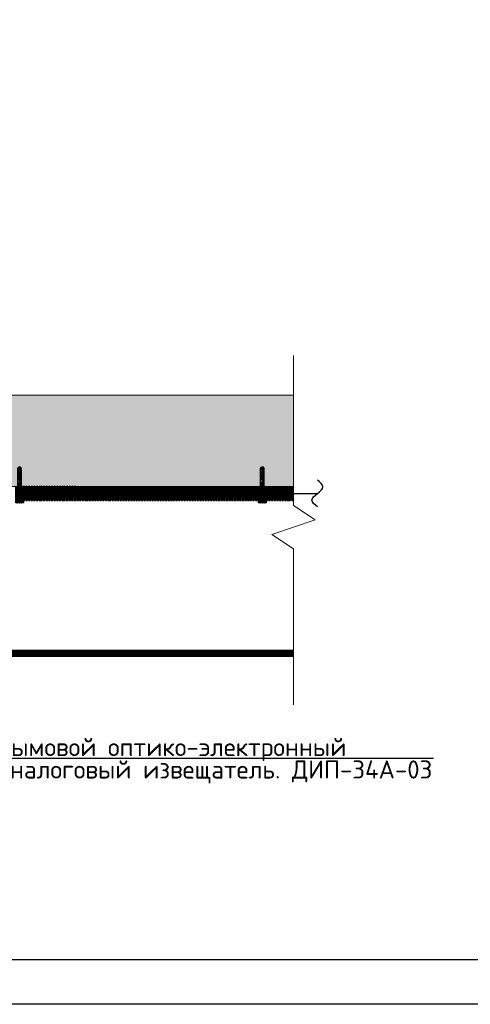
# Model space of a CAD drawing. Header units: millimetres. Extents: x -228268 to 1513407, y -439898 to -137408.
# Tile 24 of 128: x -114571 to -109508, y -247347 to -236290. Entities that reach past the tile are written whole.
import ezdxf
from ezdxf.enums import TextEntityAlignment as Align

# ---------------------------------------------------------------- set-up
doc = ezdxf.new("R2010")
doc.units = ezdxf.units.MM
doc.layers.add('PDF _0', color=7, linetype='Continuous')
doc.layers.add('Линия 0.3', color=7, linetype='Continuous', lineweight=30)
doc.layers.add('Эле-во', color=1, linetype='Continuous', lineweight=30)
doc.styles.add('Arial', font='arial.ttf', dxfattribs={"width": 0.9})
doc.styles.add('GOST', font='isocpeur.ttf')
doc.linetypes.add('Кабель в трубе', pattern='A,8,[133,ltypeshp.shx,S=1,R=0,X=10,Y=1.3],-3,[130,ltypeshp.shx,S=1.5,R=-45,X=-1.5,Y=0],8', length=19)

# ---------------------------------------------------------------- blocks, each defined once
blk = doc.blocks.new('vcBlockPos')
at = {"color": 0, "linetype": 'ByBlock', "lineweight": -2, "style": 'Arial'}
blk.add_attdef('ПОЗИЦИЯ', text='', height=250, dxfattribs=at).set_placement((0, 0), align=Align.BOTTOM_CENTER)
at = {"color": 0, "linetype": 'ByBlock', "lineweight": -2, "style": 'Arial', "flags": 1}
blk.add_attdef('КОЛИЧЕСТВО', text='', height=250, dxfattribs=at).set_placement((0, 0), align=Align.RIGHT)
at = {"color": 0, "linetype": 'ByBlock', "lineweight": -2, "style": 'Arial'}
blk.add_attdef('НТЕКСТ', text='', height=250, dxfattribs=at).set_placement((0, 0), align=Align.TOP_CENTER)
blk = doc.blocks.new('A$Cbf3d3d01')
at = {"ltscale": 10000}
h = blk.add_hatch(dxfattribs=at)
h.set_pattern_fill('ANSI38', color=256, scale=10)
h.set_pattern_definition([(45, (-580.652, -8183.02), (-22.45064, 22.45064), []), (135, (-580.652, -8183.02), (-67.35192, 22.45064), [79.375, -47.625])])
h.paths.add_polyline_path([(600, -3739), (200, -3739), (200, -5268, -0.37497), (0, -5468, -0.37497), (-200, -5268), (-200, -3739), (-600, -3739), (-600, -5651), (600, -5651)])
h.paths.add_polyline_path([(600, -3101), (0, -3101), (0, -3739), (600, -3739)])
h.paths.add_polyline_path([(0, -3101), (-600, -3101), (-600, -3739), (-200, -3739), (0, -3739)])
h.paths.add_polyline_path([(300, -316), (0, -316), (0, -451), (234, -451), (234, -701, -0.1157009), (0, -759), (0, -985), (234, -985), (234, -1235, -0.1157009), (0, -1292), (0, -1519), (234, -1519), (234, -1769, -0.1157009), (0, -1826), (0, -2052), (234, -2052), (234, -2472), (150, -2487), (150, -2807), (0, -2807), (0, -3101), (300, -3101)])
h.paths.add_polyline_path([(0, -2807), (-150, -2807), (-150, -2487), (-234, -2472), (-234, -2052), (0, -2052), (0, -1826, -0.1157009), (-234, -1769), (-234, -1519), (0, -1519), (0, -1292, -0.1157009), (-234, -1235), (-234, -985), (0, -985), (0, -759, -0.1157009), (-234, -701), (-234, -451), (0, -451), (0, -316), (-300, -316), (-300, -3101), (0, -3101)])
h.paths.add_polyline_path([(0, -101), (-150, -101), (-300, -316), (0, -316)])
h.paths.add_polyline_path([(150, -101), (0, -101), (0, -316), (300, -316)])
for points in [[(0, 0), (0, -5468)], [(-300, -3101), (-300, -316), (-150, -101)], [(-300, -316), (300, -316)], [(-234, -701), (-234, -451), (0, -451)], [(-234, -701), (0, -701)], [(-234, -1235), (-234, -985), (0, -985)], [(-234, -1235), (0, -1235)], [(-234, -1769), (-234, -1519), (0, -1519)], [(-150, -101), (150, -101)], [(234, -701), (234, -451), (0, -451)], [(234, -701), (0, -701)], [(234, -1235), (234, -985), (0, -985)], [(234, -1235), (0, -1235)], [(234, -1769), (234, -1519), (0, -1519)], [(300, -3101), (300, -316), (150, -101)], [(-234, -1769), (0, -1769)], [(0, -2807), (-150, -2807), (-150, -2487), (-234, -2472), (-234, -2052), (0, -2052)], [(234, -1769), (0, -1769)], [(0, -2807), (150, -2807), (150, -2487), (234, -2472), (234, -2052), (0, -2052)], [(600, -3739), (-600, -3739)], [(-200, -3739), (-200, -5268)], [(200, -3739), (200, -5268)]]:
    blk.add_lwpolyline(points, dxfattribs=at)
for points in [[(-234, -701, 0.1157009), (0, -759)], [(-234, -1235, 0.1157009), (0, -1292)], [(234, -701, -0.1157009), (0, -759)], [(234, -1235, -0.1157009), (0, -1292)], [(-234, -1769, 0.1157009), (0, -1826)], [(234, -1769, -0.1157009), (0, -1826)], [(0, -5468, -0.37497), (-200, -5268)], [(0, -5468, 0.37497), (200, -5268)]]:
    blk.add_lwpolyline(points, format="xyb", dxfattribs=at)
blk.add_lwpolyline([(600, -5651), (600, -3101), (-600, -3101), (-600, -5651)], close=True, dxfattribs=at)
blk = doc.blocks.new('A$C83e4ce7a')
at = {"lineweight": 20}
h = blk.add_hatch(dxfattribs=at)
h.set_pattern_fill('GRAVEL', color=256, scale=22.759884, style=0)
h.set_pattern_definition([(228.0128, (-66094.575, -55861.882), (-4624.81243, -5202.915956), [77.7753, -7699.7827]), (184.9697, (-66146.604, -55919.693), (6937.223973, 578.096983), [133.465, -13213.0233]), (132.5104, (-66279.567, -55931.255), (5781.00642, -6359.1179), [94.108, -9316.6904]), (267.2737, (-66505.026, -56075.78), (578.098552, 11562.017531), [121.539, -12032.3315]), (292.8337, (-66510.807, -56197.18), (-2890.513519, 6937.216695), [119.1785, -11798.6785]), (357.2737, (-66464.56, -56307.02), (-11562.017531, 578.098552), [121.539, -12032.3315]), (37.6942, (-66343.158, -56312.801), (-7515.3185617, -5781.0054724), [160.729, -15912.1407]), (72.2553, (-66215.976, -56214.524), (4046.715533, 12718.2270655), [151.7447, -15022.73]), (121.4296, (-66169.728, -56070), (-4624.809692, 7515.304974), [121.9504, -12073.0945]), (175.2364, (-66233.32, -55965.94), (6359.106693, -578.095637), [139.2252, -6822.025]), (222.3974, (-66372.063, -55954.379), (-6937.21296, -6359.1034155), [180.0484, -17824.813]), (138.8141, (-65932.706, -56081.56), (-4046.70486, 3468.60104), [61.4528, -6083.8536]), (171.4692, (-65978.954, -56041.094), (7515.302342, -1156.2050385), [116.9134, -11574.448]), (225, (-66094.57, -56023.75), (-1e-13, -578.1007), [81.7556, -735.802]), (203.1986, (-66135.04, -55954.38), (2890.51506, 1156.207195), [44.027, -4358.6544]), (291.8014, (-66175.51, -55971.72), (-578.10147, 1734.3043), [62.2633, -3050.917]), (30.9638, (-66152.38, -56029.53), (1734.30136, 1156.20303), [101.1267, -3269.7533]), (161.5651, (-66065.67, -55977.5), (1156.20265, -578.1002), [73.1245, -1754.992]), (16.3895, (-66510.807, -55971.72), (5781.013815, 1734.29958), [102.4395, -10141.5313]), (70.3462, (-66412.53, -55942.817), (-2312.397807, -6359.102696), [85.941, -8508.1455]), (293.1986, (-66065.67, -55861.88), (-1156.207195, 2890.51506), [88.0534, -4314.6368]), (343.6105, (-66030.983, -55942.817), (-5781.013815, 1734.29958), [102.4395, -10141.5313]), (339.444, (-66510.81, -56330.144), (-2890.5089, 1156.20072), [98.786, -4840.504]), (294.7751, (-66418.31, -56364.83), (-2890.498577, 6359.108736), [82.7713, -8194.3777]), (66.8014, (-66059.89, -56439.98), (1156.207195, 2890.51506), [88.0534, -4314.6368]), (17.354, (-66025.202, -56359.05), (-7515.314219, -2312.400763), [96.9077, -9593.8375]), (69.444, (-66343.16, -56439.983), (-1156.20072, -2890.5089), [49.393, -4889.9156]), (101.3099, (-66094.57, -56439.98), (-578.09821, 2312.39684), [29.4775, -2918.2724]), (165.9638, (-66100.36, -56411.08), (1734.3044, -578.10006), [119.1785, -2264.3923]), (186.009, (-66215.976, -56382.173), (5781.002101, 578.099713), [110.4462, -10934.167]), (303.6901, (-66152.38, -56081.56), (-578.10126, 1156.201), [83.375, -2000.999]), (353.1572, (-66106.137, -56150.933), (9827.722128, -1156.2073034), [145.5624, -14410.6484]), (60.9454, (-65961.61, -56168.276), (-2312.39887, -4046.69779), [59.519, -5892.3975]), (90, (-65932.7, -56116.25), (-578.101, 578.101), [34.686, -543.415]), (120.2564, (-66227.538, -56364.83), (2312.39935, -4046.705397), [80.312, -7950.9152]), (48.0128, (-66268.005, -56295.46), (4624.81243, 5202.915956), [155.551, -7622.012]), (0, (-66163.95, -56179.84), (578.101, 578.101), [150.3063, -427.7948]), (325.3048, (-66013.64, -56179.838), (-5781.00061, 4046.707823), [91.406, -9049.1707]), (254.0546, (-65938.49, -56231.87), (-578.10254, -2312.40976), [84.1727, -4124.478]), (207.646, (-65961.611, -56312.801), (-10983.916331, -5781.014262), [137.0475, -13567.736]), (175.4261, (-66083.013, -56376.392), (-7515.3155445, 578.0982657), [144.987, -14353.703]), (175.4261, (-66083.013, -56376.392), (-7515.3155445, 578.0982657), [144.987, -14353.703])])
h.paths.add_polyline_path([(-4588, 3100), (-4588, 3018), (-4588, 2940), (-4588, 2856), (-4588, 2774), (-4588, 2400), (3688, 2400), (3688, 2774), (3688, 2856), (3688, 3018), (3688, 3100), (3688, 3424), (-4588, 3424)])
for p, q in [((-4588, 3424), (3688, 3424)), ((-4588, 2400), (3688, 2400))]:
    blk.add_line(p, q, dxfattribs=at)
for p, q in [((620, 2388), (623, 2401)), ((623, 2401), (637, 2401)), ((623, 2241), (623, 2401)), ((637, 2241), (637, 2401)), ((639, 2388), (637, 2401)), ((650, 2388), (653, 2401)), ((653, 2401), (667, 2401)), ((653, 2240), (653, 2401)), ((667, 2240), (667, 2401)), ((669, 2388), (667, 2401)), ((680, 2388), (683, 2401)), ((683, 2401), (697, 2401)), ((683, 2240), (683, 2401)), ((697, 2240), (697, 2401)), ((699, 2388), (697, 2401)), ((710, 2388), (712, 2401)), ((712, 2401), (726, 2401)), ((712, 2240), (712, 2401)), ((726, 2240), (726, 2401)), ((729, 2388), (726, 2401)), ((740, 2388), (742, 2401)), ((742, 2401), (756, 2401)), ((742, 2240), (742, 2401)), ((756, 2240), (756, 2401)), ((759, 2388), (756, 2401)), ((770, 2388), (772, 2401)), ((772, 2401), (786, 2401)), ((772, 2240), (772, 2401)), ((786, 2240), (786, 2401)), ((789, 2388), (786, 2401)), ((799, 2388), (802, 2401)), ((802, 2401), (816, 2401)), ((802, 2240), (802, 2401)), ((816, 2240), (816, 2401)), ((818, 2388), (816, 2401)), ((829, 2388), (832, 2401)), ((832, 2401), (846, 2401)), ((832, 2240), (832, 2401)), ((846, 2240), (846, 2401)), ((848, 2388), (846, 2401)), ((848, 2388), (851, 2401)), ((851, 2401), (865, 2401)), ((851, 2240), (851, 2401)), ((865, 2240), (865, 2401)), ((867, 2388), (865, 2401)), ((878, 2388), (881, 2401)), ((881, 2401), (895, 2401)), ((881, 2240), (881, 2401)), ((895, 2240), (895, 2401)), ((897, 2388), (895, 2401)), ((908, 2388), (910, 2401)), ((910, 2401), (924, 2401)), ((910, 2240), (910, 2401)), ((924, 2240), (924, 2401)), ((927, 2388), (924, 2401)), ((938, 2387), (940, 2401)), ((940, 2401), (954, 2401)), ((940, 2240), (940, 2401)), ((954, 2240), (954, 2401)), ((957, 2387), (954, 2401)), ((968, 2387), (970, 2401)), ((970, 2401), (984, 2401)), ((970, 2240), (970, 2401)), ((984, 2240), (984, 2401)), ((987, 2387), (984, 2401)), ((997, 2387), (1000, 2401)), ((1000, 2401), (1014, 2401)), ((1000, 2240), (1000, 2401)), ((1014, 2240), (1014, 2401)), ((1016, 2387), (1014, 2401)), ((1027, 2387), (1030, 2401)), ((1030, 2401), (1044, 2401)), ((1030, 2240), (1030, 2401)), ((1044, 2240), (1044, 2401)), ((1046, 2387), (1044, 2401)), ((1057, 2387), (1060, 2401)), ((1060, 2401), (1074, 2401)), ((1060, 2240), (1060, 2401)), ((1073, 2240), (1074, 2401)), ((1076, 2387), (1074, 2401)), ((1087, 2387), (1089, 2401)), ((1089, 2401), (1103, 2401)), ((1089, 2240), (1089, 2401)), ((1103, 2240), (1103, 2401)), ((1106, 2387), (1103, 2401)), ((1106, 2387), (1109, 2401)), ((1108, 2240), (1109, 2401)), ((1109, 2401), (1122, 2401)), ((1122, 2240), (1122, 2401)), ((1125, 2387), (1122, 2401)), ((1136, 2387), (1138, 2401)), ((1138, 2401), (1152, 2401)), ((1138, 2240), (1138, 2401)), ((1152, 2240), (1152, 2401)), ((1155, 2387), (1152, 2401)), ((1166, 2387), (1168, 2401)), ((1168, 2401), (1182, 2401)), ((1168, 2240), (1168, 2401)), ((1182, 2240), (1182, 2401)), ((1185, 2387), (1182, 2401)), ((1195, 2387), (1198, 2401)), ((1198, 2401), (1212, 2401)), ((1198, 2240), (1198, 2401)), ((1212, 2240), (1212, 2401)), ((1214, 2387), (1212, 2401)), ((1225, 2387), (1228, 2401)), ((1228, 2401), (1242, 2401)), ((1228, 2240), (1228, 2401)), ((1242, 2240), (1242, 2401)), ((1244, 2387), (1242, 2401)), ((1255, 2387), (1258, 2400)), ((1258, 2400), (1272, 2400)), ((1258, 2240), (1258, 2400)), ((1272, 2240), (1272, 2400)), ((1274, 2387), (1272, 2400)), ((1285, 2387), (1287, 2400)), ((1287, 2400), (1301, 2400)), ((1287, 2240), (1287, 2400)), ((1301, 2240), (1301, 2400)), ((1304, 2387), (1301, 2400)), ((1315, 2387), (1317, 2400)), ((1317, 2400), (1331, 2400)), ((1317, 2240), (1317, 2400)), ((1331, 2240), (1331, 2400)), ((1334, 2387), (1331, 2400)), ((1345, 2387), (1347, 2400)), ((1347, 2400), (1361, 2400)), ((1347, 2240), (1347, 2400)), ((1361, 2240), (1361, 2400)), ((1364, 2387), (1361, 2400)), ((1364, 2387), (1366, 2400)), ((1366, 2400), (1380, 2400)), ((1366, 2240), (1366, 2400)), ((1380, 2240), (1380, 2400)), ((1383, 2387), (1380, 2400)), ((1393, 2387), (1396, 2400)), ((1396, 2400), (1410, 2400)), ((1396, 2240), (1396, 2400)), ((1410, 2240), (1410, 2400)), ((1413, 2387), (1410, 2400)), ((1423, 2387), (1426, 2400)), ((1426, 2400), (1440, 2400)), ((1426, 2240), (1426, 2400)), ((1440, 2240), (1440, 2400)), ((1442, 2387), (1440, 2400)), ((1453, 2387), (1456, 2400)), ((1456, 2400), (1470, 2400)), ((1456, 2240), (1456, 2400)), ((1470, 2240), (1470, 2400)), ((1472, 2387), (1470, 2400)), ((1483, 2387), (1485, 2400)), ((1485, 2400), (1499, 2400)), ((1485, 2240), (1485, 2400)), ((1499, 2240), (1499, 2400)), ((1502, 2387), (1499, 2400)), ((1513, 2387), (1515, 2400)), ((1515, 2400), (1529, 2400)), ((1515, 2240), (1515, 2400)), ((1529, 2240), (1529, 2400)), ((1532, 2387), (1529, 2400)), ((1543, 2387), (1545, 2400)), ((1545, 2400), (1559, 2400)), ((1545, 2240), (1545, 2400)), ((1559, 2240), (1559, 2400)), ((1562, 2387), (1559, 2400)), ((1572, 2387), (1575, 2400)), ((1575, 2400), (1589, 2400)), ((1575, 2240), (1575, 2400)), ((1589, 2240), (1589, 2400)), ((1591, 2387), (1589, 2400)), ((1602, 2387), (1605, 2400)), ((1605, 2400), (1619, 2400)), ((1605, 2240), (1605, 2400)), ((1619, 2240), (1619, 2400)), ((1621, 2387), (1619, 2400)), ((1621, 2387), (1624, 2400)), ((1624, 2400), (1638, 2400)), ((1624, 2240), (1624, 2400)), ((1638, 2240), (1638, 2400)), ((1640, 2387), (1638, 2400)), ((1651, 2387), (1654, 2400)), ((1654, 2400), (1668, 2400)), ((1654, 2240), (1654, 2400)), ((1668, 2240), (1668, 2400)), ((1670, 2387), (1668, 2400)), ((1681, 2387), (1684, 2400)), ((1683, 2240), (1684, 2400)), ((1684, 2400), (1697, 2400)), ((1697, 2240), (1697, 2400)), ((1700, 2387), (1697, 2400)), ((1711, 2387), (1713, 2400)), ((1713, 2400), (1727, 2400)), ((1713, 2240), (1713, 2400)), ((1727, 2240), (1727, 2400)), ((1730, 2387), (1727, 2400)), ((1741, 2387), (1743, 2400)), ((1743, 2400), (1757, 2400)), ((1743, 2240), (1743, 2400)), ((1757, 2240), (1757, 2400)), ((1760, 2387), (1757, 2400)), ((1770, 2387), (1773, 2400)), ((1773, 2400), (1787, 2400)), ((1773, 2240), (1773, 2400)), ((1787, 2240), (1787, 2400)), ((1789, 2387), (1787, 2400)), ((1800, 2387), (1803, 2400)), ((1803, 2400), (1817, 2400)), ((1803, 2240), (1803, 2400)), ((1817, 2240), (1817, 2400)), ((1819, 2387), (1817, 2400)), ((1830, 2387), (1833, 2400)), ((1833, 2400), (1847, 2400)), ((1833, 2240), (1833, 2400)), ((1847, 2240), (1847, 2400)), ((1849, 2387), (1847, 2400)), ((1860, 2387), (1862, 2400)), ((1862, 2400), (1876, 2400)), ((1862, 2240), (1862, 2400)), ((1876, 2240), (1876, 2400)), ((1879, 2387), (1876, 2400)), ((1890, 2387), (1892, 2400)), ((1892, 2400), (1906, 2400)), ((1892, 2240), (1892, 2400)), ((1906, 2240), (1906, 2400)), ((1909, 2387), (1906, 2400)), ((1920, 2387), (1922, 2400)), ((1922, 2400), (1936, 2400)), ((1922, 2240), (1922, 2400)), ((1936, 2240), (1936, 2400)), ((1939, 2387), (1936, 2400)), ((1949, 2387), (1952, 2400)), ((1952, 2400), (1966, 2400)), ((1952, 2240), (1952, 2400)), ((1966, 2240), (1966, 2400)), ((1968, 2387), (1966, 2400)), ((1979, 2387), (1982, 2400)), ((1982, 2400), (1996, 2400)), ((1982, 2240), (1982, 2400)), ((1996, 2240), (1996, 2400)), ((1998, 2387), (1996, 2400)), ((2009, 2387), (2012, 2400)), ((2012, 2400), (2025, 2400)), ((2012, 2240), (2012, 2400)), ((2025, 2240), (2025, 2400)), ((2028, 2387), (2025, 2400)), ((2039, 2387), (2041, 2400)), ((2041, 2400), (2055, 2400)), ((2041, 2240), (2041, 2400)), ((2055, 2240), (2055, 2400)), ((2058, 2387), (2055, 2400)), ((2069, 2387), (2071, 2400)), ((2071, 2400), (2085, 2400)), ((2071, 2240), (2071, 2400)), ((2085, 2240), (2085, 2400)), ((2088, 2387), (2085, 2400)), ((2098, 2387), (2101, 2400)), ((2101, 2400), (2115, 2400)), ((2101, 2240), (2101, 2400)), ((2115, 2240), (2115, 2400)), ((2118, 2387), (2115, 2400)), ((2128, 2387), (2131, 2400)), ((2131, 2400), (2145, 2400)), ((2131, 2240), (2131, 2400)), ((2145, 2240), (2145, 2400)), ((2147, 2387), (2145, 2400)), ((2158, 2387), (2161, 2400)), ((2161, 2400), (2175, 2400)), ((2161, 2240), (2161, 2400)), ((2175, 2240), (2175, 2400)), ((2177, 2387), (2175, 2400)), ((2188, 2387), (2191, 2400)), ((2190, 2240), (2191, 2400)), ((2191, 2400), (2204, 2400)), ((2204, 2240), (2204, 2400)), ((2207, 2387), (2204, 2400)), ((2218, 2387), (2220, 2400)), ((2220, 2400), (2234, 2400)), ((2220, 2240), (2220, 2400)), ((2234, 2240), (2234, 2400)), ((2237, 2387), (2234, 2400)), ((2248, 2387), (2250, 2400)), ((2250, 2400), (2264, 2400)), ((2250, 2240), (2250, 2400)), ((2264, 2240), (2264, 2400)), ((2267, 2387), (2264, 2400)), ((2277, 2387), (2280, 2400)), ((2280, 2400), (2294, 2400)), ((2280, 2240), (2280, 2400)), ((2294, 2240), (2294, 2400)), ((2296, 2387), (2294, 2400)), ((2307, 2387), (2310, 2400)), ((2310, 2400), (2324, 2400)), ((2310, 2240), (2310, 2400)), ((2324, 2240), (2324, 2400)), ((2326, 2387), (2324, 2400)), ((2337, 2387), (2340, 2400)), ((2340, 2400), (2354, 2400)), ((2340, 2240), (2340, 2400)), ((2353, 2240), (2354, 2400)), ((2356, 2387), (2354, 2400)), ((2367, 2387), (2369, 2400)), ((2369, 2400), (2383, 2400)), ((2369, 2240), (2369, 2400)), ((2383, 2240), (2383, 2400)), ((2386, 2387), (2383, 2400)), ((2397, 2387), (2399, 2400)), ((2399, 2400), (2413, 2400)), ((2399, 2240), (2399, 2400)), ((2413, 2240), (2413, 2400)), ((2416, 2387), (2413, 2400)), ((2426, 2387), (2429, 2400)), ((2429, 2400), (2443, 2400)), ((2429, 2240), (2429, 2400)), ((2443, 2240), (2443, 2400)), ((2446, 2387), (2443, 2400)), ((2456, 2387), (2459, 2400)), ((2459, 2400), (2473, 2400)), ((2459, 2240), (2459, 2400)), ((2473, 2240), (2473, 2400)), ((2475, 2387), (2473, 2400)), ((2486, 2387), (2489, 2400)), ((2489, 2400), (2503, 2400)), ((2489, 2240), (2489, 2400)), ((2503, 2240), (2503, 2400)), ((2505, 2387), (2503, 2400)), ((2516, 2387), (2519, 2400)), ((2519, 2400), (2532, 2400)), ((2519, 2240), (2519, 2400)), ((2532, 2240), (2532, 2400)), ((2535, 2387), (2532, 2400)), ((2546, 2387), (2548, 2400)), ((2548, 2400), (2562, 2400)), ((2548, 2240), (2548, 2400)), ((2562, 2240), (2562, 2400)), ((2565, 2387), (2562, 2400)), ((2576, 2387), (2578, 2400)), ((2578, 2400), (2592, 2400)), ((2578, 2240), (2578, 2400)), ((2592, 2240), (2592, 2400)), ((2595, 2387), (2592, 2400)), ((2605, 2387), (2608, 2400)), ((2608, 2400), (2622, 2400)), ((2608, 2240), (2608, 2400)), ((2622, 2240), (2622, 2400)), ((2625, 2387), (2622, 2400)), ((2635, 2387), (2638, 2400)), ((2638, 2400), (2652, 2400)), ((2638, 2240), (2638, 2400)), ((2652, 2240), (2652, 2400)), ((2654, 2387), (2652, 2400)), ((2665, 2387), (2668, 2400)), ((2668, 2400), (2682, 2400)), ((2668, 2240), (2668, 2400)), ((2682, 2240), (2682, 2400)), ((2684, 2387), (2682, 2400)), ((2695, 2387), (2697, 2400)), ((2697, 2400), (2711, 2400)), ((2697, 2240), (2697, 2400)), ((2711, 2240), (2711, 2400)), ((2714, 2387), (2711, 2400)), ((2725, 2387), (2727, 2400)), ((2727, 2400), (2741, 2400)), ((2727, 2240), (2727, 2400)), ((2741, 2240), (2741, 2400)), ((2744, 2387), (2741, 2400)), ((2755, 2387), (2757, 2400)), ((2757, 2400), (2771, 2400)), ((2757, 2240), (2757, 2400)), ((2771, 2240), (2771, 2400)), ((2774, 2387), (2771, 2400)), ((2784, 2387), (2787, 2400)), ((2787, 2400), (2801, 2400)), ((2787, 2240), (2787, 2400)), ((2801, 2240), (2801, 2400)), ((2803, 2387), (2801, 2400)), ((2814, 2387), (2817, 2400)), ((2817, 2400), (2831, 2400)), ((2817, 2240), (2817, 2400)), ((2831, 2240), (2831, 2400)), ((2833, 2387), (2831, 2400)), ((2844, 2387), (2847, 2400)), ((2847, 2400), (2861, 2400)), ((2847, 2240), (2847, 2400)), ((2860, 2240), (2861, 2400)), ((2863, 2387), (2861, 2400)), ((2874, 2387), (2876, 2400)), ((2876, 2400), (2890, 2400)), ((2876, 2240), (2876, 2400)), ((2890, 2240), (2890, 2400)), ((2893, 2387), (2890, 2400)), ((2904, 2387), (2906, 2400)), ((2906, 2400), (2920, 2400)), ((2906, 2240), (2906, 2400)), ((2920, 2240), (2920, 2400)), ((2923, 2387), (2920, 2400)), ((2933, 2387), (2936, 2400)), ((2936, 2400), (2950, 2400)), ((2936, 2240), (2936, 2400)), ((2950, 2240), (2950, 2400)), ((2953, 2387), (2950, 2400)), ((2963, 2387), (2966, 2400)), ((2966, 2400), (2980, 2400)), ((2966, 2240), (2966, 2400)), ((2980, 2240), (2980, 2400)), ((2982, 2387), (2980, 2400)), ((2993, 2387), (2996, 2400)), ((2996, 2400), (3010, 2400)), ((2996, 2240), (2996, 2400)), ((3010, 2240), (3010, 2400)), ((3012, 2387), (3010, 2400)), ((3023, 2387), (3026, 2400)), ((3025, 2240), (3026, 2400)), ((3026, 2400), (3039, 2400)), ((3039, 2240), (3039, 2400)), ((3042, 2387), (3039, 2400)), ((3053, 2387), (3055, 2400)), ((3055, 2400), (3069, 2400)), ((3055, 2240), (3055, 2400)), ((3069, 2240), (3069, 2400)), ((3072, 2387), (3069, 2400)), ((3083, 2387), (3085, 2400)), ((3085, 2400), (3099, 2400)), ((3085, 2240), (3085, 2400)), ((3099, 2240), (3099, 2400)), ((3102, 2387), (3099, 2400)), ((3112, 2387), (3115, 2400)), ((3115, 2400), (3129, 2400)), ((3115, 2240), (3115, 2400)), ((3129, 2240), (3129, 2400)), ((3132, 2387), (3129, 2400)), ((3142, 2387), (3145, 2400)), ((3145, 2400), (3159, 2400)), ((3145, 2240), (3145, 2400)), ((3159, 2240), (3159, 2400)), ((3161, 2387), (3159, 2400)), ((3172, 2387), (3175, 2400)), ((3175, 2400), (3189, 2400)), ((3175, 2240), (3175, 2400)), ((3189, 2240), (3189, 2400)), ((3191, 2387), (3189, 2400)), ((3202, 2387), (3204, 2400)), ((3204, 2400), (3218, 2400)), ((3204, 2240), (3204, 2400)), ((3218, 2240), (3218, 2400)), ((3221, 2387), (3218, 2400)), ((3232, 2387), (3234, 2400)), ((3234, 2400), (3248, 2400)), ((3234, 2240), (3234, 2400)), ((3248, 2240), (3248, 2400)), ((3251, 2387), (3248, 2400)), ((3262, 2387), (3264, 2400)), ((3264, 2400), (3278, 2400)), ((3264, 2240), (3264, 2400)), ((3278, 2240), (3278, 2400)), ((3281, 2387), (3278, 2400)), ((3291, 2387), (3294, 2400)), ((3294, 2400), (3308, 2400)), ((3294, 2240), (3294, 2400)), ((3308, 2240), (3308, 2400)), ((3310, 2387), (3308, 2400)), ((3321, 2387), (3324, 2400)), ((3324, 2400), (3338, 2400)), ((3324, 2240), (3324, 2400)), ((3338, 2240), (3338, 2400)), ((3340, 2387), (3338, 2400)), ((3351, 2387), (3354, 2400)), ((3354, 2400), (3368, 2400)), ((3354, 2240), (3354, 2400)), ((3367, 2240), (3368, 2400)), ((3370, 2387), (3368, 2400)), ((3381, 2387), (3383, 2400)), ((3383, 2400), (3397, 2400)), ((3383, 2240), (3383, 2400)), ((3397, 2240), (3397, 2400)), ((3400, 2387), (3397, 2400)), ((3411, 2387), (3413, 2400)), ((3413, 2400), (3427, 2400)), ((3413, 2240), (3413, 2400)), ((3427, 2240), (3427, 2400)), ((3430, 2387), (3427, 2400)), ((3440, 2387), (3443, 2400)), ((3443, 2400), (3457, 2400)), ((3443, 2240), (3443, 2400)), ((3457, 2240), (3457, 2400)), ((3460, 2387), (3457, 2400)), ((3470, 2387), (3473, 2400)), ((3473, 2400), (3487, 2400)), ((3473, 2240), (3473, 2400)), ((3487, 2240), (3487, 2400)), ((3489, 2387), (3487, 2400)), ((3500, 2387), (3503, 2400)), ((3503, 2400), (3517, 2400)), ((3503, 2240), (3503, 2400)), ((3517, 2240), (3517, 2400)), ((3519, 2387), (3517, 2400)), ((3530, 2387), (3533, 2400)), ((3532, 2240), (3533, 2400)), ((3533, 2400), (3546, 2400)), ((3546, 2240), (3546, 2400)), ((3549, 2387), (3546, 2400)), ((3560, 2387), (3562, 2400)), ((3562, 2400), (3576, 2400)), ((3562, 2240), (3562, 2400)), ((3576, 2240), (3576, 2400)), ((3579, 2387), (3576, 2400)), ((3590, 2387), (3592, 2400)), ((3592, 2400), (3606, 2400)), ((3592, 2240), (3592, 2400)), ((3606, 2240), (3606, 2400)), ((3609, 2387), (3606, 2400)), ((3614, 2387), (3617, 2400)), ((3617, 2400), (3631, 2400)), ((3617, 2240), (3617, 2400)), ((3631, 2240), (3631, 2400)), ((3633, 2387), (3631, 2400)), ((3634, 2387), (3636, 2400)), ((3636, 2400), (3650, 2400)), ((3636, 2240), (3636, 2400)), ((3650, 2240), (3650, 2400)), ((3653, 2387), (3650, 2400)), ((3664, 2387), (3676, 2400)), ((3670, 2240), (3676, 2400)), ((3676, 2400), (3689, 2400)), ((3684, 2240), (3689, 2400)), ((3692, 2387), (3689, 2400)), ((620, 2254), (623, 2241)), ((623, 2241), (637, 2241)), ((639, 2254), (637, 2241)), ((650, 2254), (653, 2240)), ((653, 2240), (667, 2240)), ((669, 2254), (667, 2240)), ((680, 2254), (683, 2240)), ((683, 2240), (697, 2240)), ((699, 2254), (697, 2240)), ((710, 2254), (712, 2240)), ((712, 2240), (726, 2240)), ((729, 2254), (726, 2240)), ((740, 2254), (742, 2240)), ((742, 2240), (756, 2240)), ((759, 2254), (756, 2240)), ((769, 2254), (772, 2240)), ((772, 2240), (786, 2240)), ((789, 2254), (786, 2240)), ((799, 2254), (802, 2240)), ((802, 2240), (816, 2240)), ((818, 2254), (816, 2240)), ((829, 2254), (832, 2240)), ((832, 2240), (846, 2240)), ((848, 2254), (846, 2240)), ((848, 2254), (851, 2240)), ((851, 2240), (865, 2240)), ((867, 2254), (865, 2240)), ((878, 2254), (881, 2240)), ((881, 2240), (895, 2240)), ((897, 2254), (895, 2240)), ((908, 2254), (910, 2240)), ((910, 2240), (924, 2240)), ((927, 2254), (924, 2240)), ((938, 2254), (940, 2240)), ((940, 2240), (954, 2240)), ((957, 2254), (954, 2240)), ((967, 2254), (970, 2240)), ((970, 2240), (984, 2240)), ((987, 2254), (984, 2240)), ((997, 2254), (1000, 2240)), ((1000, 2240), (1014, 2240)), ((1016, 2254), (1014, 2240)), ((1027, 2254), (1030, 2240)), ((1030, 2240), (1044, 2240)), ((1046, 2254), (1044, 2240)), ((1057, 2254), (1060, 2240)), ((1060, 2240), (1073, 2240)), ((1076, 2254), (1073, 2240)), ((1087, 2254), (1089, 2240)), ((1089, 2240), (1103, 2240)), ((1106, 2254), (1103, 2240)), ((1106, 2254), (1108, 2240)), ((1108, 2240), (1122, 2240)), ((1125, 2253), (1122, 2240)), ((1136, 2254), (1138, 2240)), ((1138, 2240), (1152, 2240)), ((1155, 2253), (1152, 2240)), ((1166, 2253), (1168, 2240)), ((1168, 2240), (1182, 2240)), ((1185, 2253), (1182, 2240)), ((1195, 2253), (1198, 2240)), ((1198, 2240), (1212, 2240)), ((1214, 2253), (1212, 2240)), ((1225, 2253), (1228, 2240)), ((1228, 2240), (1242, 2240)), ((1244, 2253), (1242, 2240)), ((1255, 2253), (1258, 2240)), ((1258, 2240), (1272, 2240)), ((1274, 2253), (1272, 2240)), ((1285, 2253), (1287, 2240)), ((1287, 2240), (1301, 2240)), ((1304, 2253), (1301, 2240)), ((1315, 2253), (1317, 2240)), ((1317, 2240), (1331, 2240)), ((1334, 2253), (1331, 2240)), ((1344, 2253), (1347, 2240)), ((1347, 2240), (1361, 2240)), ((1364, 2253), (1361, 2240)), ((1364, 2253), (1366, 2240)), ((1366, 2240), (1380, 2240)), ((1383, 2253), (1380, 2240)), ((1393, 2253), (1396, 2240)), ((1396, 2240), (1410, 2240)), ((1412, 2253), (1410, 2240)), ((1423, 2253), (1426, 2240)), ((1426, 2240), (1440, 2240)), ((1442, 2253), (1440, 2240)), ((1453, 2253), (1456, 2240)), ((1456, 2240), (1470, 2240)), ((1472, 2253), (1470, 2240)), ((1483, 2253), (1485, 2240)), ((1485, 2240), (1499, 2240)), ((1502, 2253), (1499, 2240)), ((1513, 2253), (1515, 2240)), ((1515, 2240), (1529, 2240)), ((1532, 2253), (1529, 2240)), ((1543, 2253), (1545, 2240)), ((1545, 2240), (1559, 2240)), ((1562, 2253), (1559, 2240)), ((1572, 2253), (1575, 2240)), ((1575, 2240), (1589, 2240)), ((1591, 2253), (1589, 2240)), ((1602, 2253), (1605, 2240)), ((1605, 2240), (1619, 2240)), ((1621, 2253), (1619, 2240)), ((1621, 2253), (1624, 2240)), ((1624, 2240), (1638, 2240)), ((1640, 2253), (1638, 2240)), ((1651, 2253), (1654, 2240)), ((1654, 2240), (1668, 2240)), ((1670, 2253), (1668, 2240)), ((1681, 2253), (1683, 2240)), ((1683, 2240), (1697, 2240)), ((1700, 2253), (1697, 2240)), ((1711, 2253), (1713, 2240)), ((1713, 2240), (1727, 2240)), ((1730, 2253), (1727, 2240)), ((1741, 2253), (1743, 2240)), ((1743, 2240), (1757, 2240)), ((1760, 2253), (1757, 2240)), ((1770, 2253), (1773, 2240)), ((1773, 2240), (1787, 2240)), ((1789, 2253), (1787, 2240)), ((1800, 2253), (1803, 2240)), ((1803, 2240), (1817, 2240)), ((1819, 2253), (1817, 2240)), ((1830, 2253), (1833, 2240)), ((1833, 2240), (1847, 2240)), ((1849, 2253), (1847, 2240)), ((1860, 2253), (1862, 2240)), ((1862, 2240), (1876, 2240)), ((1879, 2253), (1876, 2240)), ((1890, 2253), (1892, 2240)), ((1892, 2240), (1906, 2240)), ((1909, 2253), (1906, 2240)), ((1919, 2253), (1922, 2240)), ((1922, 2240), (1936, 2240)), ((1939, 2253), (1936, 2240)), ((1949, 2253), (1952, 2240)), ((1952, 2240), (1966, 2240)), ((1968, 2253), (1966, 2240)), ((1979, 2253), (1982, 2240)), ((1982, 2240), (1996, 2240)), ((1998, 2253), (1996, 2240)), ((2009, 2253), (2012, 2240)), ((2012, 2240), (2025, 2240)), ((2028, 2253), (2025, 2240)), ((2039, 2253), (2041, 2240)), ((2041, 2240), (2055, 2240)), ((2058, 2253), (2055, 2240)), ((2069, 2253), (2071, 2240)), ((2071, 2240), (2085, 2240)), ((2088, 2253), (2085, 2240)), ((2098, 2253), (2101, 2240)), ((2101, 2240), (2115, 2240)), ((2118, 2253), (2115, 2240)), ((2128, 2253), (2131, 2240)), ((2131, 2240), (2145, 2240)), ((2147, 2253), (2145, 2240)), ((2158, 2253), (2161, 2240)), ((2161, 2240), (2175, 2240)), ((2177, 2253), (2175, 2240)), ((2188, 2253), (2190, 2240)), ((2190, 2240), (2204, 2240)), ((2207, 2253), (2204, 2240)), ((2218, 2253), (2220, 2240)), ((2220, 2240), (2234, 2240)), ((2237, 2253), (2234, 2240)), ((2248, 2253), (2250, 2240)), ((2250, 2240), (2264, 2240)), ((2267, 2253), (2264, 2240)), ((2277, 2253), (2280, 2240)), ((2280, 2240), (2294, 2240)), ((2296, 2253), (2294, 2240)), ((2307, 2253), (2310, 2240)), ((2310, 2240), (2324, 2240)), ((2326, 2253), (2324, 2240)), ((2337, 2253), (2340, 2240)), ((2340, 2240), (2353, 2240)), ((2356, 2253), (2353, 2240)), ((2367, 2253), (2369, 2240)), ((2369, 2240), (2383, 2240)), ((2386, 2253), (2383, 2240)), ((2397, 2253), (2399, 2240)), ((2399, 2240), (2413, 2240)), ((2416, 2253), (2413, 2240)), ((2426, 2253), (2429, 2240)), ((2429, 2240), (2443, 2240)), ((2446, 2253), (2443, 2240)), ((2456, 2253), (2459, 2240)), ((2459, 2240), (2473, 2240)), ((2475, 2253), (2473, 2240)), ((2486, 2253), (2489, 2240)), ((2489, 2240), (2503, 2240)), ((2505, 2253), (2503, 2240)), ((2516, 2253), (2519, 2240)), ((2519, 2240), (2532, 2240)), ((2535, 2253), (2532, 2240)), ((2546, 2253), (2548, 2240)), ((2548, 2240), (2562, 2240)), ((2565, 2253), (2562, 2240)), ((2576, 2253), (2578, 2240)), ((2578, 2240), (2592, 2240)), ((2595, 2253), (2592, 2240)), ((2605, 2253), (2608, 2240)), ((2608, 2240), (2622, 2240)), ((2624, 2253), (2622, 2240)), ((2635, 2253), (2638, 2240)), ((2638, 2240), (2652, 2240)), ((2654, 2253), (2652, 2240)), ((2665, 2253), (2668, 2240)), ((2668, 2240), (2682, 2240)), ((2684, 2253), (2682, 2240)), ((2695, 2253), (2697, 2240)), ((2697, 2240), (2711, 2240)), ((2714, 2253), (2711, 2240)), ((2725, 2253), (2727, 2240)), ((2727, 2240), (2741, 2240)), ((2744, 2253), (2741, 2240)), ((2755, 2253), (2757, 2240)), ((2757, 2240), (2771, 2240)), ((2774, 2253), (2771, 2240)), ((2784, 2253), (2787, 2240)), ((2787, 2240), (2801, 2240)), ((2803, 2253), (2801, 2240)), ((2814, 2253), (2817, 2240)), ((2817, 2240), (2831, 2240)), ((2833, 2253), (2831, 2240)), ((2844, 2253), (2847, 2240)), ((2847, 2240), (2860, 2240)), ((2863, 2253), (2860, 2240)), ((2874, 2253), (2876, 2240)), ((2876, 2240), (2890, 2240)), ((2893, 2253), (2890, 2240)), ((2904, 2253), (2906, 2240)), ((2906, 2240), (2920, 2240)), ((2923, 2253), (2920, 2240)), ((2933, 2253), (2936, 2240)), ((2936, 2240), (2950, 2240)), ((2953, 2253), (2950, 2240)), ((2963, 2253), (2966, 2240)), ((2966, 2240), (2980, 2240)), ((2982, 2253), (2980, 2240)), ((2993, 2253), (2996, 2240)), ((2996, 2240), (3010, 2240)), ((3012, 2253), (3010, 2240)), ((3023, 2253), (3025, 2240)), ((3025, 2240), (3039, 2240)), ((3042, 2253), (3039, 2240)), ((3053, 2253), (3055, 2240)), ((3055, 2240), (3069, 2240)), ((3072, 2253), (3069, 2240)), ((3083, 2253), (3085, 2240)), ((3085, 2240), (3099, 2240)), ((3102, 2253), (3099, 2240)), ((3112, 2253), (3115, 2240)), ((3115, 2240), (3129, 2240)), ((3131, 2253), (3129, 2240)), ((3142, 2253), (3145, 2240)), ((3145, 2240), (3159, 2240)), ((3161, 2253), (3159, 2240)), ((3172, 2253), (3175, 2240)), ((3175, 2240), (3189, 2240)), ((3191, 2253), (3189, 2240)), ((3202, 2253), (3204, 2240)), ((3204, 2240), (3218, 2240)), ((3221, 2253), (3218, 2240)), ((3232, 2253), (3234, 2240)), ((3234, 2240), (3248, 2240)), ((3251, 2253), (3248, 2240)), ((3261, 2253), (3264, 2240)), ((3264, 2240), (3278, 2240)), ((3281, 2253), (3278, 2240)), ((3291, 2253), (3294, 2240)), ((3294, 2240), (3308, 2240)), ((3310, 2253), (3308, 2240)), ((3321, 2253), (3324, 2240)), ((3324, 2240), (3338, 2240)), ((3340, 2253), (3338, 2240)), ((3351, 2253), (3354, 2240)), ((3354, 2240), (3367, 2240)), ((3370, 2253), (3367, 2240)), ((3381, 2253), (3383, 2240)), ((3383, 2240), (3397, 2240)), ((3400, 2253), (3397, 2240)), ((3411, 2253), (3413, 2240)), ((3413, 2240), (3427, 2240)), ((3430, 2253), (3427, 2240)), ((3440, 2253), (3443, 2240)), ((3443, 2240), (3457, 2240)), ((3460, 2253), (3457, 2240)), ((3470, 2253), (3473, 2240)), ((3473, 2240), (3487, 2240)), ((3489, 2253), (3487, 2240)), ((3500, 2253), (3503, 2240)), ((3503, 2240), (3517, 2240)), ((3519, 2253), (3517, 2240)), ((3530, 2253), (3532, 2240)), ((3532, 2240), (3546, 2240)), ((3549, 2253), (3546, 2240)), ((3560, 2253), (3562, 2240)), ((3562, 2240), (3576, 2240)), ((3579, 2253), (3576, 2240)), ((3590, 2253), (3592, 2240)), ((3592, 2240), (3606, 2240)), ((3609, 2253), (3606, 2240)), ((3614, 2253), (3617, 2240)), ((3617, 2240), (3631, 2240)), ((3633, 2253), (3631, 2240)), ((3634, 2253), (3636, 2240)), ((3636, 2240), (3650, 2240)), ((3653, 2253), (3650, 2240)), ((3664, 2253), (3670, 2240)), ((3670, 2240), (3684, 2240)), ((3688, 2253), (3684, 2240))]:
    blk.add_line(p, q)
blk.add_lwpolyline([(3688, 3868), (3688, 2186), (3932, 2023), (3444, 1861), (3688, 1698), (3688, -52)], dxfattribs=at)
for points in [[(620, 2254), (610, 2254), (610, 2388), (620, 2388)], [(650, 2254), (639, 2254), (639, 2388), (650, 2388)], [(680, 2254), (669, 2254), (669, 2388), (680, 2388)], [(710, 2254), (699, 2254), (699, 2388), (710, 2388)], [(740, 2254), (729, 2254), (729, 2388), (740, 2388)], [(769, 2254), (759, 2254), (759, 2388), (770, 2388)], [(799, 2254), (789, 2254), (789, 2388), (799, 2388)], [(829, 2254), (818, 2254), (818, 2388), (829, 2388)], [(878, 2254), (867, 2254), (867, 2388), (878, 2388)], [(908, 2254), (897, 2254), (897, 2388), (908, 2388)], [(938, 2254), (927, 2254), (927, 2388), (938, 2387)], [(967, 2254), (957, 2254), (957, 2387), (968, 2387)], [(997, 2254), (987, 2254), (987, 2387), (997, 2387)], [(1027, 2254), (1016, 2254), (1016, 2387), (1027, 2387)], [(1057, 2254), (1046, 2254), (1046, 2387), (1057, 2387)], [(1087, 2254), (1076, 2254), (1076, 2387), (1087, 2387)], [(1136, 2253), (1125, 2253), (1125, 2387), (1136, 2387)], [(1166, 2253), (1155, 2253), (1155, 2387), (1166, 2387)], [(1195, 2253), (1185, 2253), (1185, 2387), (1195, 2387)], [(1225, 2253), (1214, 2253), (1214, 2387), (1225, 2387)], [(1255, 2253), (1244, 2253), (1244, 2387), (1255, 2387)], [(1285, 2253), (1274, 2253), (1274, 2387), (1285, 2387)], [(1315, 2253), (1304, 2253), (1304, 2387), (1315, 2387)], [(1344, 2253), (1334, 2253), (1334, 2387), (1345, 2387)], [(1393, 2253), (1383, 2253), (1383, 2387), (1393, 2387)], [(1423, 2253), (1412, 2253), (1413, 2387), (1423, 2387)], [(1453, 2253), (1442, 2253), (1442, 2387), (1453, 2387)], [(1483, 2253), (1472, 2253), (1472, 2387), (1483, 2387)], [(1513, 2253), (1502, 2253), (1502, 2387), (1513, 2387)], [(1543, 2253), (1532, 2253), (1532, 2387), (1543, 2387)], [(1572, 2253), (1562, 2253), (1562, 2387), (1572, 2387)], [(1602, 2253), (1591, 2253), (1591, 2387), (1602, 2387)], [(1651, 2253), (1640, 2253), (1640, 2387), (1651, 2387)], [(1681, 2253), (1670, 2253), (1670, 2387), (1681, 2387)], [(1711, 2253), (1700, 2253), (1700, 2387), (1711, 2387)], [(1741, 2253), (1730, 2253), (1730, 2387), (1741, 2387)], [(1770, 2253), (1760, 2253), (1760, 2387), (1770, 2387)], [(1800, 2253), (1789, 2253), (1789, 2387), (1800, 2387)], [(1830, 2253), (1819, 2253), (1819, 2387), (1830, 2387)], [(1860, 2253), (1849, 2253), (1849, 2387), (1860, 2387)], [(1890, 2253), (1879, 2253), (1879, 2387), (1890, 2387)], [(1919, 2253), (1909, 2253), (1909, 2387), (1920, 2387)], [(1949, 2253), (1939, 2253), (1939, 2387), (1949, 2387)], [(1979, 2253), (1968, 2253), (1968, 2387), (1979, 2387)], [(2009, 2253), (1998, 2253), (1998, 2387), (2009, 2387)], [(2039, 2253), (2028, 2253), (2028, 2387), (2039, 2387)], [(2069, 2253), (2058, 2253), (2058, 2387), (2069, 2387)], [(2098, 2253), (2088, 2253), (2088, 2387), (2098, 2387)], [(2128, 2253), (2118, 2253), (2118, 2387), (2128, 2387)], [(2158, 2253), (2147, 2253), (2147, 2387), (2158, 2387)], [(2188, 2253), (2177, 2253), (2177, 2387), (2188, 2387)], [(2218, 2253), (2207, 2253), (2207, 2387), (2218, 2387)], [(2248, 2253), (2237, 2253), (2237, 2387), (2248, 2387)], [(2277, 2253), (2267, 2253), (2267, 2387), (2277, 2387)], [(2307, 2253), (2296, 2253), (2296, 2387), (2307, 2387)], [(2337, 2253), (2326, 2253), (2326, 2387), (2337, 2387)], [(2367, 2253), (2356, 2253), (2356, 2387), (2367, 2387)], [(2397, 2253), (2386, 2253), (2386, 2387), (2397, 2387)], [(2426, 2253), (2416, 2253), (2416, 2387), (2426, 2387)], [(2456, 2253), (2446, 2253), (2446, 2387), (2456, 2387)], [(2486, 2253), (2475, 2253), (2475, 2387), (2486, 2387)], [(2516, 2253), (2505, 2253), (2505, 2387), (2516, 2387)], [(2546, 2253), (2535, 2253), (2535, 2387), (2546, 2387)], [(2576, 2253), (2565, 2253), (2565, 2387), (2576, 2387)], [(2605, 2253), (2595, 2253), (2595, 2387), (2605, 2387)], [(2635, 2253), (2624, 2253), (2625, 2387), (2635, 2387)], [(2665, 2253), (2654, 2253), (2654, 2387), (2665, 2387)], [(2695, 2253), (2684, 2253), (2684, 2387), (2695, 2387)], [(2725, 2253), (2714, 2253), (2714, 2387), (2725, 2387)], [(2755, 2253), (2744, 2253), (2744, 2387), (2755, 2387)], [(2784, 2253), (2774, 2253), (2774, 2387), (2784, 2387)], [(2814, 2253), (2803, 2253), (2803, 2387), (2814, 2387)], [(2844, 2253), (2833, 2253), (2833, 2387), (2844, 2387)], [(2874, 2253), (2863, 2253), (2863, 2387), (2874, 2387)], [(2904, 2253), (2893, 2253), (2893, 2387), (2904, 2387)], [(2933, 2253), (2923, 2253), (2923, 2387), (2933, 2387)], [(2963, 2253), (2953, 2253), (2953, 2387), (2963, 2387)], [(2993, 2253), (2982, 2253), (2982, 2387), (2993, 2387)], [(3023, 2253), (3012, 2253), (3012, 2387), (3023, 2387)], [(3053, 2253), (3042, 2253), (3042, 2387), (3053, 2387)], [(3083, 2253), (3072, 2253), (3072, 2387), (3083, 2387)], [(3112, 2253), (3102, 2253), (3102, 2387), (3112, 2387)], [(3142, 2253), (3131, 2253), (3132, 2387), (3142, 2387)], [(3172, 2253), (3161, 2253), (3161, 2387), (3172, 2387)], [(3202, 2253), (3191, 2253), (3191, 2387), (3202, 2387)], [(3232, 2253), (3221, 2253), (3221, 2387), (3232, 2387)], [(3261, 2253), (3251, 2253), (3251, 2387), (3262, 2387)], [(3291, 2253), (3281, 2253), (3281, 2387), (3291, 2387)], [(3321, 2253), (3310, 2253), (3310, 2387), (3321, 2387)], [(3351, 2253), (3340, 2253), (3340, 2387), (3351, 2387)], [(3381, 2253), (3370, 2253), (3370, 2387), (3381, 2387)], [(3411, 2253), (3400, 2253), (3400, 2387), (3411, 2387)], [(3440, 2253), (3430, 2253), (3430, 2387), (3440, 2387)], [(3470, 2253), (3460, 2253), (3460, 2387), (3470, 2387)], [(3500, 2253), (3489, 2253), (3489, 2387), (3500, 2387)], [(3530, 2253), (3519, 2253), (3519, 2387), (3530, 2387)], [(3560, 2253), (3549, 2253), (3549, 2387), (3560, 2387)], [(3590, 2253), (3579, 2253), (3579, 2387), (3590, 2387)], [(3619, 2253), (3609, 2253), (3609, 2387), (3619, 2387)], [(3644, 2253), (3633, 2253), (3633, 2387), (3644, 2387)], [(3664, 2253), (3653, 2253), (3653, 2387), (3664, 2387)]]:
    blk.add_lwpolyline(points, close=True)
at = {"color": 251, "ltscale": 25, "true_color": 0x636466, "const_width": 81.3}
blk.add_lwpolyline([(-4588, 525), (3688, 525)], dxfattribs=at)
blk.add_lwpolyline([(-1198, 216), (-762, -654), (5263, -654)])
at = {"layer": 'Линия 0.3'}
blk.add_spline([(3958, 2170), (3895, 2244), (3958, 2319), (4019, 2394), (3958, 2469)], degree=3, dxfattribs=at)
at = {"layer": 'Эле-во', "linetype": 'Кабель в трубе', "ltscale": 12}
for p, q in [((612, 2319), (3688, 2319)), ((3620, 2319), (612, 2319))]:
    blk.add_line(p, q, dxfattribs=at)
blk.add_lwpolyline([(3688, 2319), (3957, 2319)], dxfattribs=at)
at = {"ltscale": 10000, "xscale": -0.07237853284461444, "yscale": 0.07237853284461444, "zscale": 0.07237853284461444}
for p in [(612, 2624), (3339, 2624)]:
    blk.add_blockref('A$Cbf3d3d01', p, dxfattribs=at)
ref = blk.add_blockref('vcBlockPos', (2251, -654), dxfattribs=dict(xscale=81.28530126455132, yscale=81.28530126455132, zscale=81.28530126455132))
ref.add_attrib('ПОЗИЦИЯ', 'Дымовой оптико-электронный ', dxfattribs={"color": 0, "linetype": 'ByBlock', "lineweight": -2, "height": 203.21, "style": 'GOST'}).set_placement((2373, -629), align=Align.CENTER)
ref.add_attrib('НТЕКСТ', 'адресно-аналоговый извещатель. ДИП-34А-03', dxfattribs={"color": 0, "linetype": 'ByBlock', "lineweight": -2, "height": 203.21, "style": 'GOST'}).set_placement((2251, -678), align=Align.TOP_CENTER)

msp = doc.modelspace()

# ---------------------------------------------------------------- linework, layer by layer
at = {"layer": 'PDF _0', "linetype": 'ByBlock', "lineweight": 25}
for points in [[(-89912.4, -247346.5), (-131908.1, -247346.5), (-131908.1, -217653.2), (-89912.4, -217653.2)], [(-90411.9, -246847), (-129909.9, -246847), (-129909.9, -218152.7), (-90411.9, -218152.7)]]:
    msp.add_lwpolyline(points, close=True, dxfattribs=at)

# ---------------------------------------------------------------- block references
at = {"lineweight": -3, "ltscale": 10000}
msp.add_blockref('A$C83e4ce7a', (-115183.2, -243930.1), dxfattribs=at)

doc.saveas('drawing.dxf')
